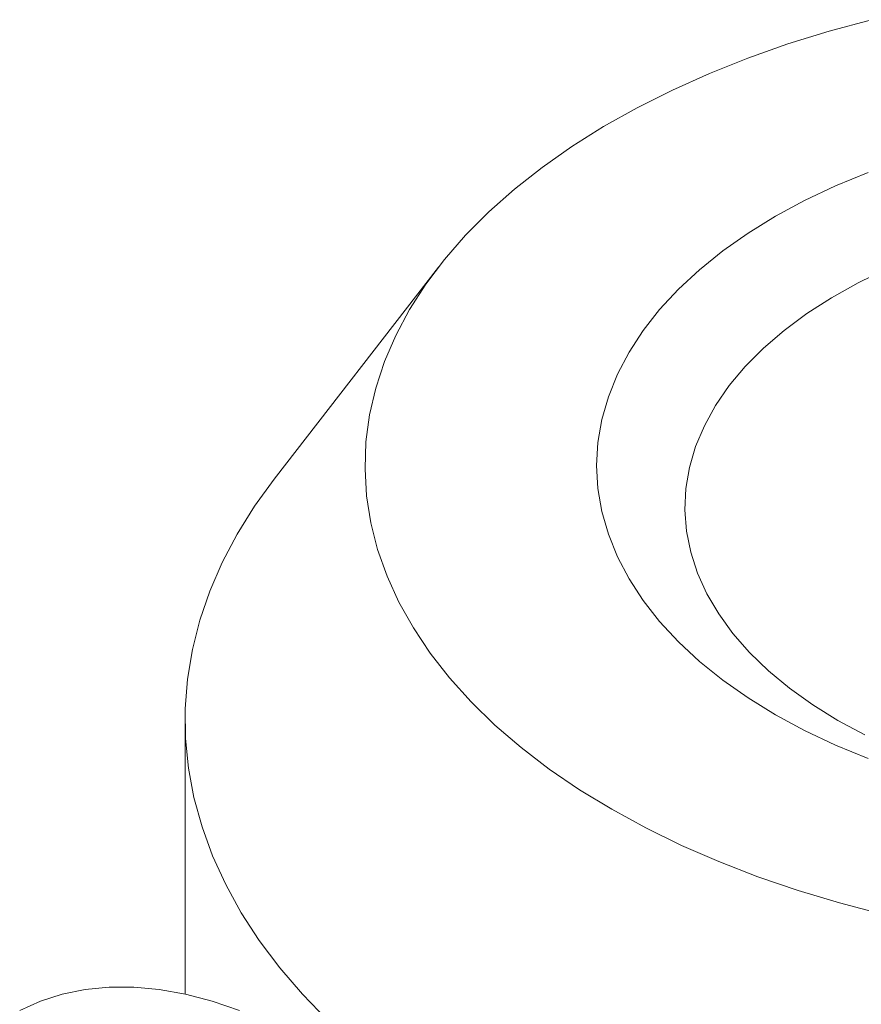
# Model space of a CAD drawing. Header units: inches. Extents: x 0.1 to 10.9, y 0 to 8.5.
# Tile 6 of 7: x 7.866 to 8.271, y 7.075 to 7.549. Entities that reach past the tile are written whole.
import ezdxf

# ---------------------------------------------------------------- set-up
doc = ezdxf.new("R2010")
doc.units = ezdxf.units.IN
doc.header["$MEASUREMENT"] = 0

msp = doc.modelspace()

# ---------------------------------------------------------------- linework, layer by layer
at = {"color": 7, "linetype": 'Continuous', "lineweight": 0}
for p, q in [((8.06751, 7.4295), (7.98845, 7.32743)), ((7.94558, 7.21147), (7.94558, 7.07942))]:
    msp.add_line(p, q, dxfattribs=at)
at = {"color": 7, "linetype": 'Continuous', "lineweight": 0, "flags": 128}
for points in [[(8.27604, 7.54864), (8.25562, 7.54312), (8.23576, 7.53696), (8.21653, 7.53016), (8.19798, 7.52277), (8.18018, 7.51478), (8.16317, 7.50624), (8.147, 7.49717), (8.13174, 7.48759), (8.11742, 7.47753), (8.10409, 7.46704), (8.0918, 7.45613), (8.08057, 7.44484), (8.07045, 7.43321), (8.06146, 7.42127), (8.05363, 7.40907), (8.04699, 7.39663), (8.04156, 7.384), (8.03736, 7.37121), (8.03439, 7.35831), (8.03267, 7.34533), (8.0322, 7.33232), (8.03298, 7.31931), (8.03501, 7.30635), (8.03829, 7.29347), (8.04281, 7.28072), (8.04854, 7.26813), (8.05548, 7.25575), (8.0636, 7.24361), (8.07287, 7.23175), (8.08328, 7.2202), (8.09477, 7.209), (8.10733, 7.19819), (8.12091, 7.1878), (8.13547, 7.17787), (8.15096, 7.16841)], [(8.27437, 7.47507), (8.25873, 7.4686), (8.24386, 7.46155), (8.22982, 7.45396)], [(8.22982, 7.45396), (8.21667, 7.44585), (8.20446, 7.43727), (8.19326, 7.42824), (8.1831, 7.41881), (8.17403, 7.40901), (8.16609, 7.3989), (8.15931, 7.3885), (8.15373, 7.37787), (8.14936, 7.36706), (8.14623, 7.3561), (8.14434, 7.34505), (8.14371, 7.33395), (8.14434, 7.32285), (8.14623, 7.31179), (8.14936, 7.30084), (8.15373, 7.29002), (8.15931, 7.27939), (8.16609, 7.269), (8.17403, 7.25888), (8.1831, 7.24909), (8.19326, 7.23965), (8.20446, 7.23063), (8.21667, 7.22204), (8.22982, 7.21394), (8.24386, 7.20634), (8.25873, 7.1993), (8.27437, 7.19283)], [(8.28316, 7.42845), (8.26955, 7.42187), (8.25678, 7.41476), (8.2449, 7.40714), (8.23399, 7.39905), (8.2241, 7.39054), (8.21526, 7.38165), (8.20754, 7.37243), (8.20096, 7.36291), (8.19557, 7.35314), (8.19138, 7.34319), (8.18841, 7.33308), (8.18669, 7.32288), (8.18622, 7.31264), (8.187, 7.3024), (8.18903, 7.29222), (8.1923, 7.28214), (8.1968, 7.27223), (8.20249, 7.26252), (8.20936, 7.25307), (8.21736, 7.24392), (8.22646, 7.23512), (8.23662, 7.22672), (8.24777, 7.21875), (8.25987, 7.21125), (8.27286, 7.20426)], [(8.01412, 7.06685), (8.00207, 7.07932), (7.99111, 7.09212), (7.98129, 7.10522), (7.97262, 7.1186), (7.96513, 7.13221), (7.95882, 7.14601), (7.95373, 7.15999), (7.94986, 7.17409), (7.94723, 7.18829), (7.94583, 7.20254), (7.94567, 7.21682), (7.94676, 7.23109), (7.94909, 7.2453), (7.95265, 7.25943), (7.95744, 7.27344), (7.96344, 7.28729), (7.97064, 7.30095), (7.97901, 7.31439), (7.98845, 7.32743)], [(8.15096, 7.16841), (8.16734, 7.15947), (8.18456, 7.15106), (8.20255, 7.14322), (8.22128, 7.13597), (8.24067, 7.12934), (8.26067, 7.12333), (8.28122, 7.11798)], [(7.9717, 7.07147), (7.95864, 7.07598), (7.94578, 7.07938), (7.93317, 7.08166), (7.92088, 7.08281), (7.90896, 7.08282), (7.89745, 7.08169), (7.88642, 7.07943), (7.8759, 7.07605), (7.86595, 7.07156)]]:
    msp.add_lwpolyline(points, dxfattribs=at)

doc.saveas('drawing.dxf')
